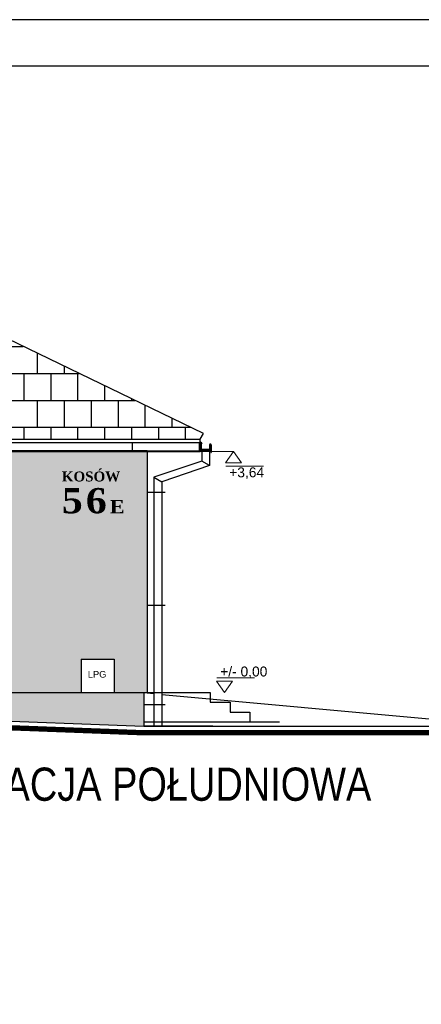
# Model space of a CAD drawing. Header units: millimetres. Extents: x -5941 to 19721, y -9230 to 6433.
# Tile 155 of 204: x 16595 to 17201, y -3552 to -2067. Entities that reach past the tile are written whole.
import ezdxf
from ezdxf.enums import TextEntityAlignment as Align

# ---------------------------------------------------------------- set-up
doc = ezdxf.new("R2010")
doc.units = ezdxf.units.MM
doc.linetypes.add('HIDDEN', pattern=[0.375, 0.25, -0.125])
for name, color, linetype in [('A_cienkL', 30, 'Continuous'), ('A_opis pom', 1, 'Continuous'), ('A_schody', 3, 'Continuous'), ('A_widok', 3, 'Continuous'), ('elewacja', 7, 'Continuous'), ('O_tabelka', 3, 'Continuous')]:
    doc.layers.add(name, color=color, linetype=linetype)
doc.layers.add('A_RZĘDNE', color=52, linetype='Continuous', lineweight=15)
doc.layers.add('HATCH', color=8, linetype='Continuous', lineweight=5)
doc.styles.add('ARIAL', font='arial.ttf', dxfattribs={"width": 0.8})
doc.styles.add('dar-styl', font='arial.ttf')
doc.styles.get("Standard").update_dxf_attribs({"font": 'arial.ttf'})

# ---------------------------------------------------------------- blocks, each defined once
blk = doc.blocks.new('A_RZĘDNA WYKOŃCZENIA')
at = {"layer": 'A_RZĘDNE'}
blk.add_line((45.08720983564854, 22), (-11.48193684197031, 22), dxfattribs=at)
blk.add_lwpolyline([(-12, 17), (12, 17), (0, 0), (-12, 17)], dxfattribs=at)
at = {"layer": 'A_RZĘDNE', "color": 1, "style": 'dar-styl'}
blk.add_attdef('RZEDNA', text='', height=15, dxfattribs=at).set_placement((-11.48193684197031, 31.5), align=Align.MIDDLE_LEFT)
blk = doc.blocks.new('*U139')
at = {"layer": 'A_RZĘDNE'}
blk.add_line((45.08720983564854, 41), (-11.48193684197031, 41), dxfattribs=at)
blk.add_lwpolyline([(-12, 46), (12, 46), (0, 63), (-12, 46)], dxfattribs=at)
at = {"layer": 'A_RZĘDNE', "color": 1, "style": 'dar-styl'}
blk.add_attdef('RZEDNA', text='', height=15, dxfattribs=at).set_placement((-11.48193684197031, 31.5), align=Align.MIDDLE_LEFT)

msp = doc.modelspace()

# ---------------------------------------------------------------- hatches: boundary and pattern name
at = {"layer": 'elewacja', "true_color": 0x373f43}
h = msp.add_hatch(dxfattribs=at)
h.set_pattern_fill('AR-B88', color=149, scale=0.2)
h.set_pattern_definition([(0, (0, 0), (0, 40.64), []), (90, (0, 0), (-20.32, 40.64), [40.64, -40.64])])
edge = h.paths.add_edge_path()
edge.add_line((16872.37580997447, -2691.702447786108), (16287.37580853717, -2409.32137790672))
edge.add_line((15702.37580923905, -2691.702447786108), (16287.37582098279, -2409.321371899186))
edge.add_line((15707.37580921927, -2700.36270182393), (16867.37580997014, -2700.36270182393))
at = {"layer": 'HATCH', "true_color": 0xf4f8f4}
h = msp.add_hatch(color=7, dxfattribs=at)
h.dxf.hatch_style = 1
h.paths.add_polyline_path([(16247.37582098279, -2718.68320990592), (16347.37582098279, -2718.68320990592), (16532.37582098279, -2718.68320990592), (16652.37582098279, -2718.68320990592), (16787.37582098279, -2718.68320990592), (16787.37582098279, -3082.019979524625), (16737.37582098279, -3082.019979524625), (16737.37582098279, -3032.019979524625), (16687.37582098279, -3032.019979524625), (16687.37582098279, -3082.019979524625), (16573.37582098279, -3082.019979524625), (16573.37582098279, -2990.019979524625), (16578.37582098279, -2990.019979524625), (16578.37582098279, -2985.019979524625), (16573.37582098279, -2985.019979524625), (16573.37582098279, -2805.019979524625), (16453.37582098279, -2805.019979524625), (16453.37582098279, -2985.019979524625), (16448.37582098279, -2985.019979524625), (16448.37582098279, -2990.019979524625), (16453.37582098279, -2990.019979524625), (16453.37582098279, -3082.019979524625), (16247.37582098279, -3082.019979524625)])
at = {"layer": 'HATCH', "true_color": 0x373f43}
h = msp.add_hatch(dxfattribs=at)
h.set_pattern_fill('AR-CONC', color=149, scale=0.05)
h.set_pattern_definition([(50, (15787.37580923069, -3132.955410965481), (9.109233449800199, -0.7969542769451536), [0.9525000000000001, -10.4775]), (355, (15787.37580923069, -3132.955410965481), (-1.762141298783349, 9.552832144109), [0.762, -8.382]), (100.451, (15788.13490923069, -3133.021823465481), (7.347125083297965, 8.755834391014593), [0.8095000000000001, -8.9045]), (46.1842, (15787.37580923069, -3130.415410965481), (13.5539520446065, -2.102116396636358), [1.42875, -15.71625]), (96.6356, (15788.50530423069, -3130.590585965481), (11.87021172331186, 12.37127779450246), [1.21425, -13.35675]), (351.1840000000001, (15787.37580923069, -3130.415410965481), (11.8702302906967, 12.37125589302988), [1.143, -12.573]), (21, (15788.64580923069, -3131.050410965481), (7.580743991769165, -5.113275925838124), [0.9525000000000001, -10.4775]), (326.0000000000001, (15788.64580923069, -3131.050410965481), (3.090101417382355, 9.209398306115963), [0.762, -8.382]), (71.4514, (15789.27753423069, -3131.476515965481), (10.67082453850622, 4.096142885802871), [0.8095000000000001, -8.9045]), (37.50000000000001, (15787.37580923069, -3132.955410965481), (0.1544301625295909, 4.227751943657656), [0, -8.2804, 0, -8.509, 0, -8.41375]), (7.499999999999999, (15787.37580923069, -3132.955410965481), (3.340983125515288, 5.009028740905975), [0, -4.851400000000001, 0, -8.0899, 0, -3.20675]), (-32.5, (15784.54370923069, -3132.955410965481), (6.77952975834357, -0.2864371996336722), [0, -3.175, 0, -9.906, 0, -13.1445]), (-42.5, (15783.27370923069, -3132.955410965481), (7.406459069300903, 1.271324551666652), [0, -4.1275, 0, -6.578600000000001, 0, -9.3345])])
h.paths.add_polyline_path([(16782.37582098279, -3132.955410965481), (16782.37582098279, -3100.787353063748), (16782.37582098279, -3082.019979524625), (16737.37582098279, -3082.019979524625), (16687.37582098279, -3082.019979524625), (16573.37582098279, -3082.019979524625), (16453.37582098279, -3082.019979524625), (16247.37582098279, -3082.019979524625), (16247.37582098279, -3097.955410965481), (16247.37582098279, -3112.955410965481)])
h.paths.add_polyline_path([(15987.37580923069, -3112.955410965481), (16097.37582098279, -3112.955410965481), (16097.37582098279, -3097.955410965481), (16097.37582098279, -3082.019979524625), (16052.37582098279, -3082.019979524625), (15987.37580923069, -3082.019979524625)])
h.paths.add_polyline_path([(15787.37580923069, -3112.955410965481), (15787.37580923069, -3100.787353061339), (15787.37580923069, -3082.019979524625), (15797.37580923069, -3082.019979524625), (15837.37580923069, -3082.019979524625), (15847.37580923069, -3082.019979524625), (15847.37580923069, -3112.955410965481)])

# ---------------------------------------------------------------- linework, layer by layer
for points in [[(14405.00437948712, -5037.467266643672), (18603.24955438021, -5037.467266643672), (18603.24955438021, -2067.467266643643), (14405.00437948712, -2067.467266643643)], [(14555.00437948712, -4967.467266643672), (18533.24955438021, -4967.467266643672), (18533.24955438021, -2137.467266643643), (14555.00437948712, -2137.467266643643)]]:
    msp.add_lwpolyline(points, close=True)
at = {"layer": 'A_cienkL'}
for p, q in [((15707.3758092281, -2704.969169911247), (16866.30057707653, -2704.969169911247)), ((16765.30231037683, -2717.68320990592, -2.161652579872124e-07), (16765.30231037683, -2704.969169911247, -2.161652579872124e-07)), ((16866.30057708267, -2717.68320990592), (16866.30057708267, -2704.969169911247)), ((16869.88383051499, -2706.082873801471, -2.270136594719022e-07), (16867.37580998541, -2703.964407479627)), ((16867.75212909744, -2706.504871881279, 2.161652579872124e-07), (16869.00200511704, -2706.504871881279, 2.161652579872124e-07)), ((16867.75212909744, -2706.897765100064, 2.161652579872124e-07), (16867.75212909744, -2706.504871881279, 2.161652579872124e-07)), ((16867.75212909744, -2707.604871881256, 2.161652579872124e-07), (16867.75212909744, -2706.897765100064, 2.161652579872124e-07)), ((16867.75212909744, -2716.038571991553, 2.161652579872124e-07), (16867.75212909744, -2715.331465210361, 2.161652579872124e-07)), ((16867.75212909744, -2715.331465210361, 2.161652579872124e-07), (16867.87212909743, -2715.331465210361, 2.161652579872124e-07)), ((16867.75212909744, -2716.331465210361, 2.161652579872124e-07), (16867.75212909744, -2716.038571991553, 2.161652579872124e-07)), ((16867.87212909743, -2716.331465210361, 2.161652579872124e-07), (16867.75212909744, -2716.331465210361, 2.161652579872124e-07)), ((16867.87212909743, -2706.504871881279, 2.161652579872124e-07), (16867.87212909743, -2706.897765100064, 2.161652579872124e-07)), ((16867.87212909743, -2706.897765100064, 2.161652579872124e-07), (16867.87212909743, -2707.604871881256, 2.161652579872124e-07)), ((16867.87212909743, -2715.331465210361, 2.161652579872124e-07), (16867.87212909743, -2707.604871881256, 2.161652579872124e-07)), ((16867.87212909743, -2715.331465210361, 2.161652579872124e-07), (16867.87212909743, -2716.038571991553, 2.161652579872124e-07)), ((16867.87212909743, -2716.038571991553, 2.161652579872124e-07), (16867.87212909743, -2716.331465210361, 2.161652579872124e-07)), ((16867.94535240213, -2716.404688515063, 2.161652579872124e-07), (16867.87212909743, -2716.331465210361, 2.161652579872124e-07)), ((16868.12212909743, -2716.581465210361, 2.161652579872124e-07), (16867.94535240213, -2716.404688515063, 2.161652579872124e-07)), ((16868.12212909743, -2716.581465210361, 2.161652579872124e-07), (16868.7992358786, -2717.258571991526, 2.161652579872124e-07)), ((16868.29212909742, -2706.504871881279, 2.161652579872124e-07), (16868.29212909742, -2716.751465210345, 2.161652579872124e-07)), ((16868.55212909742, -2714.751465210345, 2.161652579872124e-07), (16868.55212909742, -2706.504871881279, 2.161652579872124e-07)), ((16869.00200511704, -2714.751465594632, 2.161652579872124e-07), (16869.00200511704, -2706.504871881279, 2.161652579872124e-07)), ((16869.69157871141, -2706.420033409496, -1.999972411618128e-07), (16869.12802242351, -2706.798070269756, -1.862101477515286e-07)), ((16869.69157871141, -2706.420033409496, -1.999972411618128e-07), (16869.12802242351, -2706.798070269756, -1.862101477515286e-07)), ((16869.88383051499, -2706.082873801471, -2.270136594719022e-07), (16869.69157871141, -2706.420033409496, -1.999972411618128e-07)), ((16869.88383051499, -2706.082873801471, -2.270136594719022e-07), (16869.69157871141, -2706.420033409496, -1.999972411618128e-07)), ((16880.58205023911, -2715.671465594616, 2.161652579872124e-07), (16869.92200511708, -2715.671465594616, 2.161652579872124e-07)), ((16880.58213073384, -2716.12146521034, 2.161652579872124e-07), (16869.92212909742, -2716.12146521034, 2.161652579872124e-07)), ((16879.78128162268, -2717.417490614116, 2.161652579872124e-07), (16880.66345812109, -2716.908165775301, 2.161652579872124e-07)), ((16880.76335229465, -2717.081371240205, 2.161652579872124e-07), (16880.27233006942, -2717.364863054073, 2.161652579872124e-07)), ((16880.76345812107, -2717.081370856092, 2.161652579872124e-07), (16880.27243589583, -2717.364862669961, 2.161652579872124e-07)), ((16880.73175939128, -2716.926467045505, 2.161652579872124e-07), (16880.78175939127, -2717.0130695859, 2.161652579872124e-07)), ((16881.42417987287, -2708.75828687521, 2.161652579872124e-07), (16881.42417987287, -2708.435313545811, 2.161652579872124e-07)), ((16881.50194886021, -2708.880704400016, 2.161652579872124e-07), (16881.95201838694, -2709.330773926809, 2.161652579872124e-07)), ((16881.50194886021, -2708.880704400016, 2.161652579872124e-07), (16881.50205023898, -2714.751449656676, 2.161652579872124e-07)), ((16881.58200358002, -2708.516350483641, 2.161652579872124e-07), (16881.58201071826, -2708.960766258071, 2.161652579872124e-07)), ((16881.58201071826, -2708.960766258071, 2.161652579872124e-07), (16881.69038345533, -2709.069138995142, 2.161652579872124e-07)), ((16881.70199453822, -2709.080750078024, 2.161652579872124e-07), (16881.70199435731, -2708.514862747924, 2.161652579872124e-07)), ((16883.20916363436, -2710.587919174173, 2.161652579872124e-07), (16881.95201838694, -2709.330773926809, 2.161652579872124e-07)), ((16881.95201838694, -2709.330773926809, 2.161652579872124e-07), (16881.95213073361, -2714.751437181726, 2.161652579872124e-07)), ((16883.26823084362, -2708.27518937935, 2.161652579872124e-07), (16883.25776855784, -2708.242813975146, 2.161652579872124e-07)), ((16883.27741026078, -2708.308387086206, 2.161652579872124e-07), (16883.26823084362, -2708.27518937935, 2.161652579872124e-07)), ((16883.28517454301, -2708.342056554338, 2.161652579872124e-07), (16883.27741026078, -2708.308387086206, 2.161652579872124e-07)), ((16883.2914436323, -2708.375821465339, 2.161652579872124e-07), (16883.28517454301, -2708.342056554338, 2.161652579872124e-07)), ((16883.29619613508, -2708.409310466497, 2.161652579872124e-07), (16883.2914436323, -2708.375821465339, 2.161652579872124e-07)), ((16883.29946763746, -2708.442188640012, 2.161652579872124e-07), (16883.29619613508, -2708.409310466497, 2.161652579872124e-07)), ((16883.30134054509, -2708.47416507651, 2.161652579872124e-07), (16883.29946763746, -2708.442188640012, 2.161652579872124e-07)), ((16883.30193287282, -2708.50494450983, 2.161652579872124e-07), (16883.30134054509, -2708.47416507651, 2.161652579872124e-07)), ((16883.30193287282, -2708.596367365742, 2.161652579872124e-07), (16883.30193287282, -2708.50494450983, 2.161652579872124e-07)), ((16883.30193287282, -2708.742813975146, 2.161652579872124e-07), (16883.30193287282, -2708.596367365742, 2.161652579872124e-07)), ((16883.42193287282, -2708.742813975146, 2.161652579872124e-07), (16883.30193287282, -2708.742813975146, 2.161652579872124e-07)), ((16883.38379883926, -2708.242813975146, 2.161652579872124e-07), (16883.39284074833, -2708.275416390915, 2.161652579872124e-07)), ((16883.39284074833, -2708.275416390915, 2.161652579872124e-07), (16883.40077012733, -2708.308751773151, 2.161652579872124e-07)), ((16883.40077012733, -2708.308751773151, 2.161652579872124e-07), (16883.40747401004, -2708.342478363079, 2.161652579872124e-07)), ((16883.40747401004, -2708.342478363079, 2.161652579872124e-07), (16883.41288491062, -2708.376234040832, 2.161652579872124e-07)), ((16883.41288491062, -2708.376234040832, 2.161652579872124e-07), (16883.41698561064, -2708.409663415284, 2.161652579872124e-07)), ((16883.41698561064, -2708.409663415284, 2.161652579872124e-07), (16883.41980749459, -2708.442445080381, 2.161652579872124e-07)), ((16883.41980749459, -2708.442445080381, 2.161652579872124e-07), (16883.42142233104, -2708.474299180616, 2.161652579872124e-07)), ((16883.42142233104, -2708.474299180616, 2.161652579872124e-07), (16883.42193287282, -2708.50494450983, 2.161652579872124e-07)), ((16883.42193287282, -2708.50494450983, 2.161652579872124e-07), (16883.42193287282, -2708.696367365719, 2.161652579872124e-07)), ((16883.42193287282, -2708.596367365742, 2.161652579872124e-07), (16883.42193287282, -2708.742813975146, 2.161652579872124e-07)), ((16883.50205685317, -2714.551465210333, 2.161652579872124e-07), (16883.50205685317, -2711.295025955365, 2.161652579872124e-07)), ((16883.58193287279, -2708.50494450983, 2.161652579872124e-07), (16883.58193287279, -2720.154426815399, 2.161652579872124e-07)), ((15707.3758092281, -2717.68320990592), (16866.30057708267, -2717.68320990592)), ((16869.50634265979, -2717.551465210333, 2.161652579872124e-07), (16879.28128162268, -2717.551465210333, 2.161652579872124e-07)), ((16869.50634265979, -2717.551465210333, 2.161652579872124e-07), (16869.50634265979, -2733.090620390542, 2.161652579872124e-07)), ((16880.5019510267, -2717.551465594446, 2.161652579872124e-07), (16880.3223300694, -2717.551465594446, 2.161652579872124e-07)), ((16882.44212848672, -2717.611465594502, 2.161652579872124e-07), (16880.3223300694, -2717.611465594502, 2.161652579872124e-07)), ((16880.32243589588, -2717.551465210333, 2.161652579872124e-07), (16880.50205685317, -2717.551465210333, 2.161652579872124e-07)), ((16883.19420809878, -2720.20405676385, 2.161652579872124e-07), (16882.5389043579, -2717.686277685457, 2.161652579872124e-07)), ((16869.50634265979, -2733.090620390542, 2.161652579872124e-07), (16797.37580998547, -2757.414694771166, 2.161652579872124e-07)), ((16881.50634265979, -2740.018823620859, 2.161652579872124e-07), (16869.50634265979, -2733.090620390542, 2.161652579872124e-07)), ((16797.37580998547, -2757.414694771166, 2.161652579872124e-07), (16797.37580998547, -3132.955410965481, 2.161652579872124e-07)), ((16797.37580998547, -2757.414694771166, 2.161652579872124e-07), (16809.37580998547, -2764.342898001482, 2.161652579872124e-07)), ((16814.37580998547, -2780.787353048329, 2.161652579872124e-07), (16787.37581001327, -2780.787353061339)), ((16814.37580998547, -2950.787353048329, 2.161652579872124e-07), (16787.37581001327, -2950.787353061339)), ((16814.37580998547, -3100.787353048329, 2.161652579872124e-07), (16782.37582098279, -3100.787353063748, -4.003051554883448e-08))]:
    msp.add_line(p, q, dxfattribs=at)
at = {"layer": 'A_cienkL', "elevation": 2.161652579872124e-07}
msp.add_lwpolyline([(16881.50634265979, -2717.378373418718), (16881.50634265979, -2740.018823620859), (16809.37580998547, -2764.342898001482), (16809.37580998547, -3132.955410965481)], dxfattribs=at)
at = {"layer": 'A_cienkL'}
for centre, radius, start, end in [((16869.92212909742, -2714.751465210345, 2.161652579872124e-07), 1.369999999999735, 179.999996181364, 270), ((16869.50634265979, -2716.551465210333, 2.161652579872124e-07), 1, 225.000000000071, 270), ((16869.92200511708, -2714.751465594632, 2.161652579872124e-07), 0.9200000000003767, 180.0000043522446, 270), ((16879.28128162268, -2716.551465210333, 2.161652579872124e-07), 0.9999999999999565, 270, 300.0000000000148), ((16880.32243589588, -2717.451465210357, 2.161652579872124e-07), 0.09999999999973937, 120.0000000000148, 180.000007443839), ((16880.32243589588, -2717.451465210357, 2.161652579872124e-07), 0.09999999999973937, 180.000007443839, 270), ((16880.50205685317, -2714.551465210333, 2.161652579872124e-07), 2.999999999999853, 270, 1.207289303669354e-06), ((16880.58205023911, -2714.751465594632, 2.161652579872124e-07), 0.919999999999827, 270, 0.0009925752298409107), ((16880.58213073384, -2714.751465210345, 2.161652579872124e-07), 1.369999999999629, 270, 0.001172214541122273), ((16880.68845812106, -2716.951467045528, 2.161652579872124e-07), 0.05000000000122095, 30.00000000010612, 119.999999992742), ((16880.73845812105, -2717.038069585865, 2.161652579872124e-07), 0.04999999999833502, 300.0000000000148, 7.016709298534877e-15), ((16880.73845812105, -2717.038069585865, 2.161652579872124e-07), 0.04999999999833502, 7.016709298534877e-15, 30.00000000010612), ((16882.50193287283, -2708.50494450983, 2.161652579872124e-07), 1.079999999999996, 7.016709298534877e-15, 176.3033986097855), ((16882.50193287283, -2708.50494450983, 2.161652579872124e-07), 0.9200000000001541, 16.55433530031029, 180.0000057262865), ((16882.50193287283, -2708.604944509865, 2.161652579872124e-07), 0.9200000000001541, 180.0000057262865, 180.7103596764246), ((16882.50193287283, -2708.50494450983, 2.161652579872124e-07), 0.7999999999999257, 19.12700055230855, 180), ((16882.50193287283, -2708.604944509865, 2.161652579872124e-07), 0.7999999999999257, 180, 180.7103596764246), ((16882.50205685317, -2711.295025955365, 2.161652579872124e-07), 1.000000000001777, 2.414578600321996e-06, 45.00000000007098), ((16882.44212848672, -2717.711465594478, 2.161652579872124e-07), 0.1000000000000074, 14.58873497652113, 90), ((16883.38489409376, -2720.154426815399, 2.161652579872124e-07), 0.1970387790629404, 194.5887349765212, 7.016709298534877e-15)]:
    msp.add_arc(centre, radius, start, end, dxfattribs=at)
at = {"layer": 'A_RZĘDNE', "linetype": 'HIDDEN'}
msp.add_line((16867.37580998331, -2718.68320990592), (16917.49242948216, -2718.68320990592), dxfattribs=at)
at = {"layer": 'A_schody'}
for p, q in [((16782.37582098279, -3082.019979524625), (16797.37580998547, -3083.689164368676)), ((16809.37580998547, -3085.024513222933), (17334.28146150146, -3132.955410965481))]:
    msp.add_line(p, q, dxfattribs=at)
for points in [[(16782.37582098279, -3082.019979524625), (16882.37582098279, -3082.019979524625), (16882.37582098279, -3097.019979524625), (16912.37582098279, -3097.019979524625), (16912.37582098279, -3112.019979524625), (16942.37582098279, -3112.019979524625), (16942.37582098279, -3127.019979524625)], [(15462.56233850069, -3132.955410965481), (15787.37580923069, -3112.955410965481), (16247.37582098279, -3112.955410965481), (16782.37582098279, -3132.955410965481), (17382.26297809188, -3132.955410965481)], [(16987.02486359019, -3127.019979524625), (16782.37582098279, -3127.019979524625)]]:
    msp.add_lwpolyline(points, dxfattribs=at)
at = {"layer": 'A_widok', "color": 3, "ltscale": 0.5}
msp.add_lwpolyline([(15463.17691258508, -3142.936508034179, 8, 8, 0), (15787.68338697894, -3122.955410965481, 8, 8, 0), (16247.18897035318, -3122.955410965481, 8, 8, 0), (16782.18897035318, -3142.955410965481, 8, 8, 0), (17382.26297809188, -3142.955410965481, 0, 0, 0)], format="xyseb", dxfattribs=at)
msp.add_lwpolyline([(16886.24747320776, -3132.955410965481), (16782.37582098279, -3132.955410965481)], dxfattribs=at)
at = {"layer": 'elewacja'}
for p, q in [((16872.37580997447, -2691.702447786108), (16287.37580853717, -2409.32137790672)), ((15707.37580921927, -2700.36270182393), (16867.37580997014, -2700.36270182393)), ((16867.37580997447, -2700.36270182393), (16872.37580997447, -2691.702447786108)), ((16867.37580998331, -2718.68320990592), (16867.37580997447, -2700.36270182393)), ((15707.3758092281, -2718.68320990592), (16867.37580997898, -2718.68320990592)), ((16787.37580997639, -2717.68320990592), (15787.37580923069, -2717.68320990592)), ((16652.37582098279, -2717.68320990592), (16652.37582098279, -2718.68320990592)), ((16787.37580997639, -2717.68320990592), (16866.30057708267, -2717.68320990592)), ((16787.37582098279, -2717.68320990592), (16787.37582098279, -3082.019979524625)), ((16787.37582098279, -2717.68320990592), (16787.37582098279, -3082.019979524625)), ((16687.37582098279, -3032.019979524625), (16687.37582098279, -3082.019979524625)), ((16687.37582098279, -3032.019979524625), (16737.37582098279, -3032.019979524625)), ((16737.37582098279, -3032.019979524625), (16737.37582098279, -3082.019979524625)), ((16247.37582098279, -3082.019979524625), (16787.37582098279, -3082.019979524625)), ((16782.37582098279, -3082.019979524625), (16782.37582098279, -3132.955410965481))]:
    msp.add_line(p, q, dxfattribs=at)

# ---------------------------------------------------------------- block references
at = {"layer": 'A_RZĘDNE'}
ref = msp.add_blockref('*U139', (16917.4924294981, -2781.683209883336), dxfattribs=at)
ref.add_attrib('RZEDNA', '+3,64', dxfattribs={"color": 1, "height": 14.89367567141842, "style": 'dar-styl'}).set_placement((16911.10359722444, -2750.183209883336), align=Align.MIDDLE_LEFT)
ref = msp.add_blockref('A_RZĘDNA WYKOŃCZENIA', (16903.93020751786, -3082.019979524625), dxfattribs=at)
ref.add_attrib('RZEDNA', '+/- 0,00', dxfattribs={"color": 1, "height": 14.89367567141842, "style": 'dar-styl'}).set_placement((16897.5413752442, -3050.519979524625), align=Align.MIDDLE_LEFT)

# ---------------------------------------------------------------- texts
at = {"layer": 'A_opis pom', "width": 119.0753061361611, "attachment_point": 1}
for s, insert, char_height in [('{\\fBook Antiqua|b1|i0|c238|p34;KOSÓW\\P\\H2.533333x;\\W1.1;\\T1.15;56\\H0.526316x;E}', (16658.35989886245, -2748.884319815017, 0.09187052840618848), 15), (' LPG', (16693.76064008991, -3049.755509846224, 0.09187052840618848), 10)]:
    msp.add_mtext(s, dxfattribs=dict(at, insert=insert, char_height=char_height))
at = {"layer": 'O_tabelka', "color": 0, "ltscale": 10, "insert": (16409.66631453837, -3220.824768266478), "char_height": 50.00000000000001, "width": 834.7627089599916, "attachment_point": 4, "style": 'ARIAL'}
msp.add_mtext('{\\fArial Narrow|b0|i0|c238|p34;\\W1;ELEWACJA POŁUDNIOWA}', dxfattribs=at)

doc.saveas('drawing.dxf')
